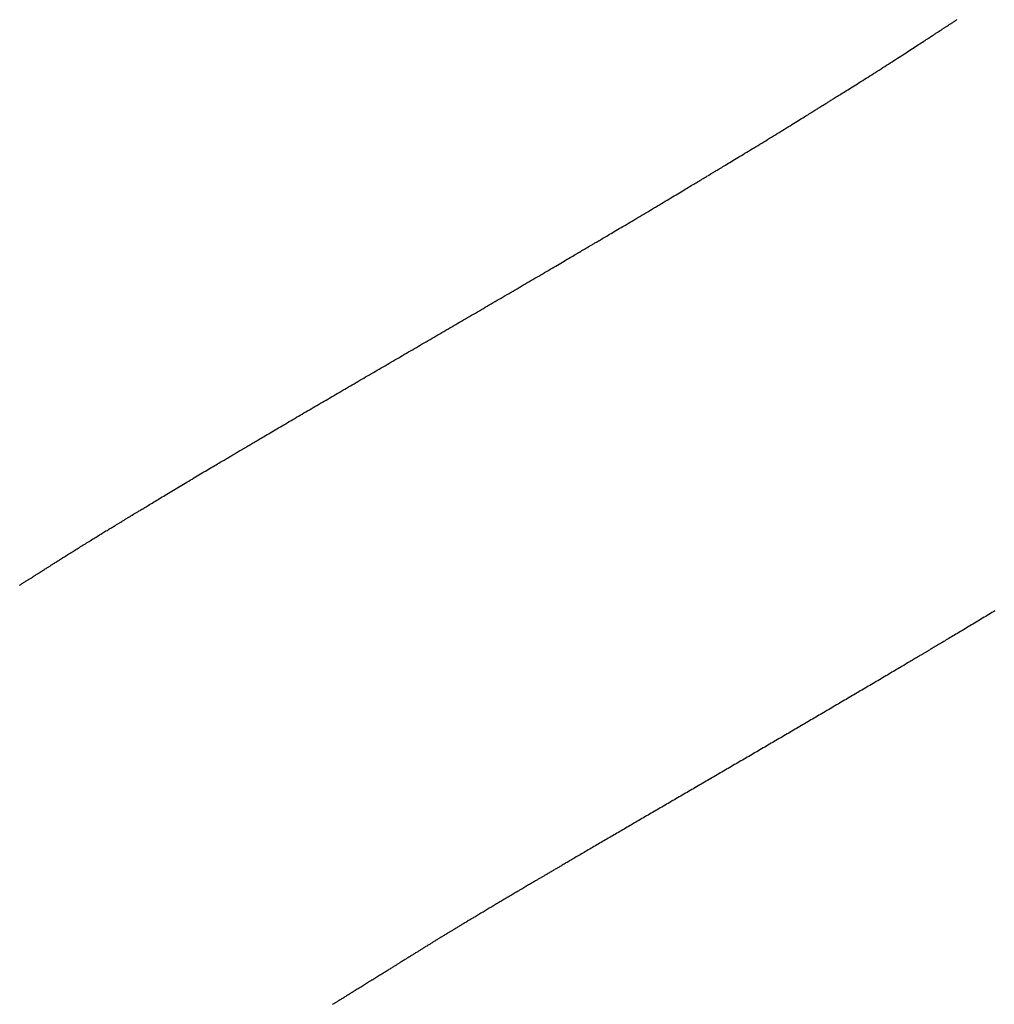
# Model space of a CAD drawing. Header units: millimetres. Extents: x -4577 to 1032787, y -66234 to 201209.
# Tile 96 of 256: x 3763.53 to 3765.22, y -8939.92 to -8938.22. Entities that reach past the tile are written whole.
import ezdxf

# ---------------------------------------------------------------- set-up
doc = ezdxf.new("R2010")
doc.units = ezdxf.units.MM
doc.linetypes.add('510_5_2OG_ELT_1004$0$11-07-22_DS_2OG$0$AUSGEZOGEN', pattern=[0])
doc.layers.add('510_5_2OG_ELT_1004$0$11-07-22_DS_2OG$0$EBENE_1', color=8, linetype='510_5_2OG_ELT_1004$0$11-07-22_DS_2OG$0$AUSGEZOGEN')

# ---------------------------------------------------------------- blocks, each defined once
blk = doc.blocks.new('510_5_2OG_ELT_1004')
at = {"layer": '510_5_2OG_ELT_1004$0$11-07-22_DS_2OG$0$EBENE_1'}
for points in [[(3763.532, -8939.1461), (3763.5333, -8939.1453), (3763.5345, -8939.1445), (3763.5357, -8939.1438), (3763.5369, -8939.143), (3763.5381, -8939.1422), (3763.5393, -8939.1415), (3763.5404, -8939.1408), (3763.5416, -8939.14), (3763.5427, -8939.1393), (3763.5438, -8939.1386), (3763.5449, -8939.1379), (3763.546, -8939.1372), (3763.547, -8939.1366), (3763.548, -8939.1359), (3763.549, -8939.1353), (3763.55, -8939.1347), (3763.551, -8939.1341), (3763.5519, -8939.1335), (3763.5528, -8939.1329), (3763.5545, -8939.1319), (3763.556, -8939.1309), (3763.5575, -8939.1299), (3763.5589, -8939.1291), (3763.5601, -8939.1283), (3763.5613, -8939.1275), (3763.5624, -8939.1268), (3763.5635, -8939.1262), (3763.5645, -8939.1255), (3763.5654, -8939.1249), (3763.5663, -8939.1244), (3763.5679, -8939.1233), (3763.5695, -8939.1223), (3763.5719, -8939.1208), (3763.5728, -8939.1202), (3763.5737, -8939.1197), (3763.5747, -8939.1191), (3763.5757, -8939.1184), (3763.5769, -8939.1177), (3763.5782, -8939.1168), (3763.5795, -8939.116), (3763.5819, -8939.1145), (3763.5828, -8939.1139), (3763.5837, -8939.1133), (3763.5846, -8939.1127), (3763.5857, -8939.1121), (3763.5867, -8939.1114), (3763.5878, -8939.1107), (3763.589, -8939.11), (3763.5902, -8939.1092), (3763.5914, -8939.1084), (3763.5928, -8939.1076), (3763.5941, -8939.1067), (3763.5956, -8939.1058), (3763.597, -8939.1049), (3763.5986, -8939.1039), (3763.6001, -8939.1029), (3763.6017, -8939.1019), (3763.6034, -8939.1009), (3763.6051, -8939.0998), (3763.6068, -8939.0987), (3763.6086, -8939.0976), (3763.6104, -8939.0965), (3763.6122, -8939.0953), (3763.6141, -8939.0941), (3763.6159, -8939.0929), (3763.6179, -8939.0917), (3763.6198, -8939.0905), (3763.6218, -8939.0893), (3763.6238, -8939.088), (3763.6258, -8939.0868), (3763.6278, -8939.0855), (3763.6298, -8939.0842), (3763.6319, -8939.0829), (3763.6339, -8939.0817), (3763.636, -8939.0804), (3763.6381, -8939.0791), (3763.6402, -8939.0778), (3763.6423, -8939.0765), (3763.6444, -8939.0752), (3763.6465, -8939.0739), (3763.6486, -8939.0726), (3763.6507, -8939.0713), (3763.6528, -8939.07), (3763.6548, -8939.0687), (3763.6569, -8939.0674), (3763.659, -8939.0662), (3763.661, -8939.0649), (3763.6631, -8939.0636), (3763.6651, -8939.0624), (3763.6671, -8939.0612), (3763.6691, -8939.06), (3763.671, -8939.0588), (3763.673, -8939.0576), (3763.6749, -8939.0564), (3763.6767, -8939.0553), (3763.6786, -8939.0541), (3763.6804, -8939.053), (3763.6822, -8939.0519), (3763.684, -8939.0509), (3763.6857, -8939.0498), (3763.6874, -8939.0488), (3763.689, -8939.0478), (3763.6906, -8939.0469), (3763.6921, -8939.0459), (3763.6936, -8939.045), (3763.6951, -8939.0441), (3763.6965, -8939.0433), (3763.6979, -8939.0425), (3763.6992, -8939.0417), (3763.7004, -8939.0409), (3763.7016, -8939.0402), (3763.7027, -8939.0395), (3763.7038, -8939.0388), (3763.7048, -8939.0382), (3763.7058, -8939.0376), (3763.7068, -8939.037), (3763.7077, -8939.0365), (3763.7094, -8939.0355), (3763.7109, -8939.0345), (3763.7123, -8939.0337), (3763.7136, -8939.0329), (3763.7148, -8939.0322), (3763.7159, -8939.0315), (3763.7169, -8939.0309), (3763.7178, -8939.0303), (3763.7187, -8939.0298), (3763.7196, -8939.0293), (3763.7205, -8939.0287), (3763.7213, -8939.0282), (3763.7222, -8939.0277), (3763.7232, -8939.0271), (3763.7242, -8939.0265), (3763.7253, -8939.0258), (3763.7265, -8939.0251), (3763.7278, -8939.0243), (3763.7301, -8939.0229), (3763.731, -8939.0224), (3763.7319, -8939.0218), (3763.7329, -8939.0212), (3763.7339, -8939.0206), (3763.735, -8939.0199), (3763.7361, -8939.0193), (3763.7373, -8939.0185), (3763.7386, -8939.0177), (3763.74, -8939.0169), (3763.7414, -8939.0161), (3763.7429, -8939.0152), (3763.7445, -8939.0142), (3763.7461, -8939.0132), (3763.7479, -8939.0121), (3763.7497, -8939.011), (3763.7516, -8939.0099), (3763.7536, -8939.0087), (3763.7556, -8939.0074), (3763.7577, -8939.0061), (3763.7599, -8939.0048), (3763.7622, -8939.0034), (3763.7645, -8939.002), (3763.7669, -8939.0006), (3763.7693, -8938.9991), (3763.7718, -8938.9976), (3763.7744, -8938.9961), (3763.777, -8938.9945), (3763.7796, -8938.9929), (3763.7823, -8938.9913), (3763.785, -8938.9897), (3763.7877, -8938.988), (3763.7905, -8938.9863), (3763.7934, -8938.9846), (3763.7962, -8938.9829), (3763.7991, -8938.9812), (3763.802, -8938.9794), (3763.8049, -8938.9777), (3763.8078, -8938.9759), (3763.8108, -8938.9741), (3763.8137, -8938.9724), (3763.8167, -8938.9706), (3763.8197, -8938.9688), (3763.8227, -8938.967), (3763.8257, -8938.9652), (3763.8286, -8938.9634), (3763.8316, -8938.9617), (3763.8346, -8938.9599), (3763.8375, -8938.9581), (3763.8405, -8938.9564), (3763.8434, -8938.9547), (3763.8463, -8938.9529), (3763.8492, -8938.9512), (3763.852, -8938.9495), (3763.8548, -8938.9479), (3763.8576, -8938.9462), (3763.8603, -8938.9446), (3763.863, -8938.943), (3763.8657, -8938.9414), (3763.8683, -8938.9399), (3763.8708, -8938.9384), (3763.8733, -8938.9369), (3763.8758, -8938.9354), (3763.8781, -8938.934), (3763.8805, -8938.9327), (3763.8827, -8938.9313), (3763.8849, -8938.9301), (3763.887, -8938.9288), (3763.889, -8938.9276), (3763.8909, -8938.9265), (3763.8928, -8938.9254), (3763.8946, -8938.9243), (3763.8963, -8938.9233), (3763.8978, -8938.9224), (3763.8993, -8938.9215), (3763.9007, -8938.9207), (3763.902, -8938.9199), (3763.9033, -8938.9192), (3763.9044, -8938.9185), (3763.9055, -8938.9179), (3763.9064, -8938.9173), (3763.9082, -8938.9163), (3763.9097, -8938.9154), (3763.9109, -8938.9147), (3763.9127, -8938.9136), (3763.9145, -8938.9125), (3763.9163, -8938.9115), (3763.9183, -8938.9103), (3763.9194, -8938.9097), (3763.9207, -8938.9089), (3763.9222, -8938.908), (3763.9231, -8938.9075), (3763.924, -8938.9069), (3763.9251, -8938.9063), (3763.9262, -8938.9057), (3763.9274, -8938.905), (3763.9287, -8938.9042), (3763.9301, -8938.9034), (3763.9315, -8938.9025), (3763.9331, -8938.9016), (3763.9348, -8938.9006), (3763.9366, -8938.8995), (3763.9385, -8938.8984), (3763.9404, -8938.8973), (3763.9425, -8938.896), (3763.9446, -8938.8948), (3763.9469, -8938.8935), (3763.9492, -8938.8921), (3763.9515, -8938.8907), (3763.954, -8938.8893), (3763.9565, -8938.8878), (3763.9591, -8938.8862), (3763.9618, -8938.8847), (3763.9645, -8938.8831), (3763.9672, -8938.8815), (3763.97, -8938.8798), (3763.9729, -8938.8781), (3763.9758, -8938.8764), (3763.9787, -8938.8747), (3763.9817, -8938.8729), (3763.9847, -8938.8711), (3763.9878, -8938.8693), (3763.9909, -8938.8675), (3763.994, -8938.8657), (3763.9971, -8938.8639), (3764.0002, -8938.862), (3764.0034, -8938.8602), (3764.0066, -8938.8583), (3764.0097, -8938.8565), (3764.0129, -8938.8546), (3764.0161, -8938.8527), (3764.0193, -8938.8509), (3764.0224, -8938.849), (3764.0256, -8938.8471), (3764.0288, -8938.8453), (3764.032, -8938.8434), (3764.0352, -8938.8416), (3764.0384, -8938.8397), (3764.0415, -8938.8378), (3764.0447, -8938.836), (3764.0479, -8938.8341), (3764.0511, -8938.8322), (3764.0543, -8938.8304), (3764.0575, -8938.8285), (3764.0607, -8938.8266), (3764.0639, -8938.8247), (3764.0672, -8938.8229), (3764.0704, -8938.821), (3764.0736, -8938.8191), (3764.0768, -8938.8172), (3764.0801, -8938.8153), (3764.0833, -8938.8134), (3764.0865, -8938.8116), (3764.0898, -8938.8097), (3764.093, -8938.8078), (3764.0963, -8938.8059), (3764.0996, -8938.804), (3764.1029, -8938.802), (3764.1061, -8938.8001), (3764.1094, -8938.7982), (3764.1127, -8938.7963), (3764.116, -8938.7944), (3764.1193, -8938.7924), (3764.1227, -8938.7905), (3764.126, -8938.7886), (3764.1293, -8938.7866), (3764.1326, -8938.7847), (3764.136, -8938.7827), (3764.1393, -8938.7808), (3764.1427, -8938.7788), (3764.146, -8938.7769), (3764.1494, -8938.7749), (3764.1528, -8938.773), (3764.1562, -8938.771), (3764.1595, -8938.769), (3764.1629, -8938.7671), (3764.1663, -8938.7651), (3764.1697, -8938.7631), (3764.1731, -8938.7611), (3764.1765, -8938.7592), (3764.1798, -8938.7572), (3764.1832, -8938.7552), (3764.1866, -8938.7532), (3764.19, -8938.7512), (3764.1934, -8938.7493), (3764.1968, -8938.7473), (3764.2002, -8938.7453), (3764.2037, -8938.7433), (3764.2071, -8938.7413), (3764.2105, -8938.7393), (3764.2139, -8938.7374), (3764.2173, -8938.7354), (3764.2207, -8938.7334), (3764.2241, -8938.7314), (3764.2275, -8938.7294), (3764.2309, -8938.7274), (3764.2343, -8938.7254), (3764.2377, -8938.7235), (3764.2411, -8938.7215), (3764.2445, -8938.7195), (3764.2479, -8938.7175), (3764.2513, -8938.7155), (3764.2547, -8938.7135), (3764.2581, -8938.7115), (3764.2616, -8938.7096), (3764.265, -8938.7076), (3764.2684, -8938.7056), (3764.2718, -8938.7036), (3764.2752, -8938.7016), (3764.2786, -8938.6996), (3764.282, -8938.6976), (3764.2854, -8938.6956), (3764.2889, -8938.6936), (3764.2923, -8938.6916), (3764.2957, -8938.6897), (3764.2991, -8938.6877), (3764.3025, -8938.6857), (3764.306, -8938.6837), (3764.3094, -8938.6817), (3764.3128, -8938.6797), (3764.3162, -8938.6777), (3764.3197, -8938.6757), (3764.3231, -8938.6737), (3764.3265, -8938.6717), (3764.3299, -8938.6697), (3764.3334, -8938.6677), (3764.3368, -8938.6657), (3764.3402, -8938.6637), (3764.3437, -8938.6617), (3764.3471, -8938.6597), (3764.3505, -8938.6577), (3764.354, -8938.6557), (3764.3574, -8938.6537), (3764.3609, -8938.6517), (3764.3643, -8938.6497), (3764.3677, -8938.6477), (3764.3712, -8938.6456), (3764.3746, -8938.6436), (3764.3781, -8938.6416), (3764.3815, -8938.6396), (3764.3849, -8938.6376), (3764.3884, -8938.6356), (3764.3918, -8938.6336), (3764.3953, -8938.6316), (3764.3987, -8938.6296), (3764.4021, -8938.6275), (3764.4056, -8938.6255), (3764.409, -8938.6235), (3764.4125, -8938.6215), (3764.4159, -8938.6195), (3764.4193, -8938.6175), (3764.4228, -8938.6155), (3764.4262, -8938.6135), (3764.4296, -8938.6114), (3764.433, -8938.6095), (3764.4364, -8938.6075), (3764.4398, -8938.6055), (3764.4431, -8938.6035), (3764.4464, -8938.6016), (3764.4497, -8938.5997), (3764.4529, -8938.5978), (3764.4561, -8938.5959), (3764.4592, -8938.5941), (3764.4623, -8938.5923), (3764.4653, -8938.5905), (3764.4683, -8938.5887), (3764.4712, -8938.587), (3764.4741, -8938.5853), (3764.4769, -8938.5837), (3764.4796, -8938.5821), (3764.4822, -8938.5805), (3764.4848, -8938.579), (3764.4872, -8938.5776), (3764.4896, -8938.5762), (3764.4919, -8938.5748), (3764.4941, -8938.5735), (3764.4962, -8938.5723), (3764.4982, -8938.5711), (3764.5001, -8938.57), (3764.5019, -8938.569), (3764.5035, -8938.568), (3764.5051, -8938.5671), (3764.5065, -8938.5662), (3764.5079, -8938.5654), (3764.5091, -8938.5647), (3764.5102, -8938.564), (3764.5113, -8938.5634), (3764.5123, -8938.5628), (3764.514, -8938.5619), (3764.5153, -8938.561), (3764.5164, -8938.5604), (3764.5187, -8938.559), (3764.5197, -8938.5585), (3764.5208, -8938.5578), (3764.5217, -8938.5573), (3764.5228, -8938.5566), (3764.525, -8938.5553), (3764.5259, -8938.5548), (3764.5269, -8938.5543), (3764.5279, -8938.5536), (3764.5291, -8938.553), (3764.5303, -8938.5522), (3764.5316, -8938.5514), (3764.5331, -8938.5506), (3764.5346, -8938.5497), (3764.5363, -8938.5487), (3764.5381, -8938.5477), (3764.5399, -8938.5465), (3764.5419, -8938.5454), (3764.544, -8938.5441), (3764.5462, -8938.5429), (3764.5485, -8938.5415), (3764.5509, -8938.5401), (3764.5534, -8938.5386), (3764.5559, -8938.5371), (3764.5585, -8938.5356), (3764.5612, -8938.534), (3764.564, -8938.5324), (3764.5669, -8938.5307), (3764.5698, -8938.529), (3764.5727, -8938.5272), (3764.5758, -8938.5254), (3764.5789, -8938.5236), (3764.582, -8938.5217), (3764.5852, -8938.5199), (3764.5884, -8938.518), (3764.5916, -8938.516), (3764.5949, -8938.5141), (3764.5982, -8938.5121), (3764.6016, -8938.5101), (3764.605, -8938.5081), (3764.6083, -8938.5061), (3764.6117, -8938.5041), (3764.6152, -8938.5021), (3764.6186, -8938.5), (3764.622, -8938.498), (3764.6254, -8938.496), (3764.6288, -8938.4939), (3764.6322, -8938.4919), (3764.6356, -8938.4899), (3764.639, -8938.4878), (3764.6424, -8938.4858), (3764.6457, -8938.4838), (3764.649, -8938.4819), (3764.6523, -8938.4799), (3764.6556, -8938.478), (3764.6588, -8938.476), (3764.6619, -8938.4741), (3764.6651, -8938.4723), (3764.6681, -8938.4704), (3764.6712, -8938.4686), (3764.6741, -8938.4668), (3764.677, -8938.4651), (3764.6799, -8938.4634), (3764.6826, -8938.4617), (3764.6853, -8938.4601), (3764.6879, -8938.4585), (3764.6905, -8938.457), (3764.693, -8938.4555), (3764.6953, -8938.4541), (3764.6976, -8938.4527), (3764.6998, -8938.4514), (3764.7019, -8938.4501), (3764.7039, -8938.4489), (3764.7058, -8938.4478), (3764.7075, -8938.4467), (3764.7092, -8938.4457), (3764.7107, -8938.4448), (3764.7122, -8938.4439), (3764.7135, -8938.4431), (3764.7148, -8938.4424), (3764.7159, -8938.4417), (3764.717, -8938.441), (3764.718, -8938.4404), (3764.7197, -8938.4394), (3764.7211, -8938.4386), (3764.7222, -8938.4379), (3764.7238, -8938.4369), (3764.7247, -8938.4364), (3764.7272, -8938.4349), (3764.7281, -8938.4344), (3764.7292, -8938.4337), (3764.7314, -8938.4324), (3764.7323, -8938.4318), (3764.7333, -8938.4312), (3764.7343, -8938.4306), (3764.7355, -8938.4299), (3764.7367, -8938.4292), (3764.738, -8938.4284), (3764.7395, -8938.4275), (3764.741, -8938.4266), (3764.7426, -8938.4256), (3764.7444, -8938.4246), (3764.7462, -8938.4234), (3764.7482, -8938.4223), (3764.7503, -8938.421), (3764.7524, -8938.4197), (3764.7547, -8938.4184), (3764.757, -8938.417), (3764.7594, -8938.4155), (3764.7619, -8938.414), (3764.7645, -8938.4124), (3764.7672, -8938.4108), (3764.7699, -8938.4092), (3764.7727, -8938.4075), (3764.7755, -8938.4058), (3764.7785, -8938.404), (3764.7814, -8938.4022), (3764.7844, -8938.4004), (3764.7875, -8938.3985), (3764.7906, -8938.3966), (3764.7938, -8938.3947), (3764.797, -8938.3928), (3764.8002, -8938.3908), (3764.8034, -8938.3889), (3764.8067, -8938.3869), (3764.81, -8938.3849), (3764.8133, -8938.3828), (3764.8167, -8938.3808), (3764.82, -8938.3788), (3764.8234, -8938.3767), (3764.8267, -8938.3747), (3764.83, -8938.3726), (3764.8334, -8938.3706), (3764.8367, -8938.3685), (3764.84, -8938.3665), (3764.8434, -8938.3645), (3764.8466, -8938.3624), (3764.8499, -8938.3604), (3764.8532, -8938.3584), (3764.8564, -8938.3564), (3764.8595, -8938.3545), (3764.8627, -8938.3525), (3764.8658, -8938.3506), (3764.8688, -8938.3487), (3764.8718, -8938.3469), (3764.8748, -8938.345), (3764.8777, -8938.3433), (3764.8805, -8938.3415), (3764.8833, -8938.3398), (3764.886, -8938.3381), (3764.8887, -8938.3364), (3764.8912, -8938.3349), (3764.8937, -8938.3333), (3764.8961, -8938.3318), (3764.8984, -8938.3304), (3764.9007, -8938.329), (3764.9028, -8938.3276), (3764.9049, -8938.3264), (3764.9068, -8938.3251), (3764.9087, -8938.324), (3764.9104, -8938.3229), (3764.9121, -8938.3219), (3764.9136, -8938.3209), (3764.915, -8938.3201), (3764.9163, -8938.3192), (3764.9176, -8938.3185), (3764.9187, -8938.3177), (3764.9198, -8938.3171), (3764.9207, -8938.3165), (3764.9225, -8938.3154), (3764.9239, -8938.3145), (3764.925, -8938.3138), (3764.9266, -8938.3128), (3764.9278, -8938.3121), (3764.9291, -8938.3113), (3764.9309, -8938.3102), (3764.9319, -8938.3095), (3764.9332, -8938.3088), (3764.9347, -8938.3078), (3764.9355, -8938.3073), (3764.9365, -8938.3067), (3764.9375, -8938.3061), (3764.9386, -8938.3054), (3764.9398, -8938.3046), (3764.9411, -8938.3038), (3764.9425, -8938.3029), (3764.944, -8938.302), (3764.9456, -8938.301), (3764.9473, -8938.3), (3764.9491, -8938.2989), (3764.951, -8938.2977), (3764.953, -8938.2964), (3764.9551, -8938.2951), (3764.9572, -8938.2938), (3764.9595, -8938.2924), (3764.9618, -8938.2909), (3764.9643, -8938.2894), (3764.9668, -8938.2878), (3764.9693, -8938.2862), (3764.972, -8938.2846), (3764.9746, -8938.2829), (3764.9774, -8938.2812), (3764.9802, -8938.2794), (3764.9831, -8938.2776), (3764.986, -8938.2758), (3764.9889, -8938.2739), (3764.9919, -8938.2721), (3764.995, -8938.2701), (3764.9981, -8938.2682), (3765.0012, -8938.2663), (3765.0043, -8938.2643), (3765.0074, -8938.2623), (3765.0106, -8938.2603), (3765.0138, -8938.2583), (3765.017, -8938.2562), (3765.0202, -8938.2542), (3765.0234, -8938.2521), (3765.0267, -8938.2501), (3765.0299, -8938.248), (3765.0331, -8938.246), (3765.0363, -8938.2439), (3765.0395, -8938.2419), (3765.0427, -8938.2399), (3765.0459, -8938.2378), (3765.049, -8938.2358), (3765.0521, -8938.2338), (3765.0552, -8938.2318), (3765.0583, -8938.2298), (3765.0613, -8938.2279), (3765.0643, -8938.2259), (3765.0673, -8938.224), (3765.0702, -8938.2221), (3765.0731, -8938.2202), (3765.076, -8938.2184), (3765.0787, -8938.2166), (3765.0815, -8938.2148), (3765.0842, -8938.2131), (3765.0868, -8938.2114), (3765.0893, -8938.2097), (3765.0918, -8938.2081), (3765.0942, -8938.2065), (3765.0966, -8938.205), (3765.0989, -8938.2035), (3765.1011, -8938.2021), (3765.1032, -8938.2007), (3765.1052, -8938.1994), (3765.1072, -8938.1981), (3765.109, -8938.1969), (3765.1108, -8938.1957), (3765.1125, -8938.1946), (3765.1141, -8938.1936), (3765.1156, -8938.1926), (3765.117, -8938.1917), (3765.1184, -8938.1908), (3765.1197, -8938.1899), (3765.1209, -8938.1892), (3765.122, -8938.1884), (3765.1231, -8938.1877), (3765.1241, -8938.187), (3765.1251, -8938.1864), (3765.126, -8938.1858), (3765.1277, -8938.1847), (3765.1291, -8938.1838), (3765.1304, -8938.1829), (3765.1316, -8938.1822), (3765.1327, -8938.1815), (3765.1337, -8938.1808), (3765.1346, -8938.1802), (3765.1355, -8938.1797), (3765.1363, -8938.1791), (3765.1372, -8938.1785), (3765.1381, -8938.1779), (3765.1391, -8938.1773), (3765.1401, -8938.1767), (3765.1412, -8938.1759), (3765.1423, -8938.1752), (3765.1436, -8938.1743), (3765.145, -8938.1734), (3765.1474, -8938.1719), (3765.1483, -8938.1713), (3765.1492, -8938.1707), (3765.1502, -8938.1701), (3765.1512, -8938.1694), (3765.1523, -8938.1687), (3765.1534, -8938.168), (3765.1546, -8938.1672), (3765.1558, -8938.1664), (3765.1571, -8938.1656), (3765.1584, -8938.1647)], [(3765.2243, -8939.1904), (3765.2217, -8939.1919), (3765.2191, -8939.1935), (3765.2165, -8939.1951), (3765.2138, -8939.1967), (3765.2111, -8939.1984), (3765.2084, -8939.2), (3765.2056, -8939.2017), (3765.2029, -8939.2033), (3765.2001, -8939.205), (3765.1973, -8939.2067), (3765.1945, -8939.2084), (3765.1917, -8939.21), (3765.1889, -8939.2117), (3765.1862, -8939.2134), (3765.1834, -8939.215), (3765.1806, -8939.2167), (3765.1778, -8939.2184), (3765.1751, -8939.22), (3765.1724, -8939.2216), (3765.1697, -8939.2233), (3765.167, -8939.2249), (3765.1643, -8939.2265), (3765.1617, -8939.228), (3765.1591, -8939.2296), (3765.1566, -8939.2311), (3765.1541, -8939.2326), (3765.1516, -8939.2341), (3765.1492, -8939.2355), (3765.1468, -8939.2369), (3765.1445, -8939.2383), (3765.1422, -8939.2397), (3765.14, -8939.241), (3765.1378, -8939.2423), (3765.1357, -8939.2435), (3765.1337, -8939.2447), (3765.1318, -8939.2459), (3765.1299, -8939.247), (3765.1281, -8939.2481), (3765.1264, -8939.2491), (3765.1248, -8939.25), (3765.1232, -8939.251), (3765.1218, -8939.2518), (3765.1204, -8939.2526), (3765.1191, -8939.2534), (3765.1179, -8939.2541), (3765.1168, -8939.2548), (3765.1158, -8939.2554), (3765.1149, -8939.2559), (3765.1132, -8939.2569), (3765.1118, -8939.2578), (3765.1106, -8939.2585), (3765.109, -8939.2595), (3765.1077, -8939.2602), (3765.1065, -8939.2609), (3765.1048, -8939.2619), (3765.1039, -8939.2625), (3765.1028, -8939.2631), (3765.1006, -8939.2644), (3765.0997, -8939.2649), (3765.0988, -8939.2655), (3765.0978, -8939.2661), (3765.0967, -8939.2667), (3765.0955, -8939.2674), (3765.0943, -8939.2682), (3765.0929, -8939.269), (3765.0915, -8939.2698), (3765.09, -8939.2707), (3765.0884, -8939.2717), (3765.0867, -8939.2727), (3765.0849, -8939.2738), (3765.0831, -8939.2749), (3765.0812, -8939.276), (3765.0792, -8939.2772), (3765.0771, -8939.2784), (3765.075, -8939.2796), (3765.0728, -8939.2809), (3765.0706, -8939.2823), (3765.0683, -8939.2836), (3765.066, -8939.285), (3765.0636, -8939.2864), (3765.0611, -8939.2879), (3765.0587, -8939.2894), (3765.0561, -8939.2909), (3765.0536, -8939.2924), (3765.051, -8939.2939), (3765.0484, -8939.2955), (3765.0457, -8939.297), (3765.0431, -8939.2986), (3765.0404, -8939.3002), (3765.0377, -8939.3018), (3765.0349, -8939.3034), (3765.0322, -8939.305), (3765.0294, -8939.3067), (3765.0267, -8939.3083), (3765.0239, -8939.3099), (3765.0212, -8939.3116), (3765.0184, -8939.3132), (3765.0157, -8939.3148), (3765.0129, -8939.3165), (3765.0101, -8939.3181), (3765.0074, -8939.3197), (3765.0046, -8939.3213), (3765.0019, -8939.323), (3764.9991, -8939.3246), (3764.9963, -8939.3262), (3764.9936, -8939.3278), (3764.9908, -8939.3295), (3764.9881, -8939.3311), (3764.9853, -8939.3327), (3764.9825, -8939.3343), (3764.9798, -8939.336), (3764.977, -8939.3376), (3764.9743, -8939.3392), (3764.9715, -8939.3408), (3764.9687, -8939.3425), (3764.966, -8939.3441), (3764.9632, -8939.3457), (3764.9604, -8939.3473), (3764.9577, -8939.349), (3764.9549, -8939.3506), (3764.9522, -8939.3522), (3764.9494, -8939.3538), (3764.9466, -8939.3555), (3764.9439, -8939.3571), (3764.9411, -8939.3587), (3764.9384, -8939.3603), (3764.9356, -8939.362), (3764.9328, -8939.3636), (3764.9301, -8939.3652), (3764.9273, -8939.3668), (3764.9245, -8939.3685), (3764.9218, -8939.3701), (3764.919, -8939.3717), (3764.9163, -8939.3733), (3764.9135, -8939.3749), (3764.9107, -8939.3766), (3764.908, -8939.3782), (3764.9052, -8939.3798), (3764.9024, -8939.3814), (3764.8997, -8939.3831), (3764.8969, -8939.3847), (3764.8942, -8939.3863), (3764.8914, -8939.3879), (3764.8886, -8939.3895), (3764.8859, -8939.3912), (3764.8831, -8939.3928), (3764.8803, -8939.3944), (3764.8776, -8939.396), (3764.8748, -8939.3976), (3764.872, -8939.3993), (3764.8693, -8939.4009), (3764.8665, -8939.4025), (3764.8638, -8939.4041), (3764.861, -8939.4057), (3764.8582, -8939.4074), (3764.8555, -8939.409), (3764.8527, -8939.4106), (3764.8499, -8939.4122), (3764.8472, -8939.4138), (3764.8444, -8939.4155), (3764.8416, -8939.4171), (3764.8389, -8939.4187), (3764.8361, -8939.4203), (3764.8333, -8939.4219), (3764.8306, -8939.4235), (3764.8278, -8939.4251), (3764.825, -8939.4268), (3764.8223, -8939.4284), (3764.8195, -8939.43), (3764.8167, -8939.4316), (3764.814, -8939.4332), (3764.8112, -8939.4348), (3764.8085, -8939.4364), (3764.8057, -8939.438), (3764.8029, -8939.4397), (3764.8002, -8939.4413), (3764.7974, -8939.4429), (3764.7946, -8939.4445), (3764.7919, -8939.4461), (3764.7891, -8939.4477), (3764.7864, -8939.4493), (3764.7836, -8939.4509), (3764.7808, -8939.4525), (3764.7781, -8939.4541), (3764.7753, -8939.4557), (3764.7726, -8939.4573), (3764.7698, -8939.459), (3764.7671, -8939.4606), (3764.7643, -8939.4622), (3764.7616, -8939.4638), (3764.7588, -8939.4654), (3764.7561, -8939.467), (3764.7533, -8939.4686), (3764.7506, -8939.4702), (3764.7478, -8939.4718), (3764.7451, -8939.4734), (3764.7423, -8939.475), (3764.7396, -8939.4766), (3764.7368, -8939.4782), (3764.7341, -8939.4798), (3764.7313, -8939.4814), (3764.7286, -8939.483), (3764.7259, -8939.4846), (3764.7231, -8939.4862), (3764.7204, -8939.4878), (3764.7176, -8939.4894), (3764.7149, -8939.491), (3764.7121, -8939.4926), (3764.7094, -8939.4942), (3764.7066, -8939.4958), (3764.7039, -8939.4974), (3764.7012, -8939.499), (3764.6984, -8939.5006), (3764.6957, -8939.5022), (3764.6929, -8939.5038), (3764.6902, -8939.5054), (3764.6874, -8939.507), (3764.6847, -8939.5086), (3764.682, -8939.5102), (3764.6792, -8939.5118), (3764.6765, -8939.5134), (3764.6738, -8939.5149), (3764.671, -8939.5165), (3764.6683, -8939.5181), (3764.6656, -8939.5197), (3764.6628, -8939.5213), (3764.6601, -8939.5229), (3764.6574, -8939.5245), (3764.6547, -8939.5261), (3764.652, -8939.5277), (3764.6492, -8939.5292), (3764.6465, -8939.5308), (3764.6438, -8939.5324), (3764.6412, -8939.5339), (3764.6385, -8939.5355), (3764.6358, -8939.5371), (3764.6331, -8939.5386), (3764.6304, -8939.5402), (3764.6278, -8939.5417), (3764.6251, -8939.5433), (3764.6225, -8939.5448), (3764.6198, -8939.5464), (3764.6172, -8939.5479), (3764.6146, -8939.5494), (3764.6119, -8939.551), (3764.6093, -8939.5525), (3764.6067, -8939.554), (3764.6041, -8939.5555), (3764.6015, -8939.557), (3764.599, -8939.5585), (3764.5964, -8939.56), (3764.5938, -8939.5615), (3764.5913, -8939.563), (3764.5887, -8939.5645), (3764.5862, -8939.566), (3764.5836, -8939.5675), (3764.5811, -8939.569), (3764.5786, -8939.5704), (3764.576, -8939.5719), (3764.5735, -8939.5734), (3764.571, -8939.5748), (3764.5685, -8939.5763), (3764.566, -8939.5778), (3764.5635, -8939.5792), (3764.561, -8939.5807), (3764.5585, -8939.5821), (3764.556, -8939.5836), (3764.5535, -8939.5851), (3764.551, -8939.5865), (3764.5485, -8939.588), (3764.546, -8939.5894), (3764.5435, -8939.5909), (3764.5411, -8939.5923), (3764.5386, -8939.5938), (3764.5361, -8939.5952), (3764.5336, -8939.5967), (3764.5311, -8939.5981), (3764.5286, -8939.5996), (3764.5262, -8939.601), (3764.5237, -8939.6025), (3764.5213, -8939.6039), (3764.5188, -8939.6053), (3764.5164, -8939.6067), (3764.514, -8939.6081), (3764.5117, -8939.6095), (3764.5093, -8939.6109), (3764.507, -8939.6123), (3764.5047, -8939.6136), (3764.5024, -8939.6149), (3764.5002, -8939.6163), (3764.498, -8939.6175), (3764.4958, -8939.6188), (3764.4937, -8939.62), (3764.4916, -8939.6213), (3764.4896, -8939.6224), (3764.4876, -8939.6236), (3764.4857, -8939.6247), (3764.4838, -8939.6258), (3764.482, -8939.6269), (3764.4802, -8939.6279), (3764.4785, -8939.6289), (3764.4769, -8939.6299), (3764.4753, -8939.6308), (3764.4738, -8939.6317), (3764.4724, -8939.6326), (3764.471, -8939.6334), (3764.4697, -8939.6341), (3764.4685, -8939.6349), (3764.4673, -8939.6355), (3764.4662, -8939.6362), (3764.4651, -8939.6368), (3764.4642, -8939.6374), (3764.4632, -8939.6379), (3764.4615, -8939.6389), (3764.46, -8939.6398), (3764.4586, -8939.6406), (3764.4574, -8939.6413), (3764.4564, -8939.6419), (3764.4546, -8939.643), (3764.4531, -8939.6439), (3764.4518, -8939.6447), (3764.4504, -8939.6454), (3764.449, -8939.6463), (3764.4473, -8939.6472), (3764.4464, -8939.6478), (3764.4454, -8939.6484), (3764.4442, -8939.6491), (3764.443, -8939.6498), (3764.4416, -8939.6506), (3764.4392, -8939.652), (3764.4383, -8939.6525), (3764.4374, -8939.6531), (3764.4365, -8939.6536), (3764.4355, -8939.6542), (3764.4344, -8939.6548), (3764.4333, -8939.6555), (3764.4322, -8939.6561), (3764.431, -8939.6569), (3764.4297, -8939.6576), (3764.4284, -8939.6583), (3764.4271, -8939.6591), (3764.4258, -8939.6599), (3764.4243, -8939.6607), (3764.4229, -8939.6616), (3764.4214, -8939.6624), (3764.4199, -8939.6633), (3764.4184, -8939.6642), (3764.4168, -8939.6652), (3764.4152, -8939.6661), (3764.4136, -8939.6671), (3764.4119, -8939.668), (3764.4103, -8939.669), (3764.4086, -8939.67), (3764.4069, -8939.671), (3764.4051, -8939.672), (3764.4034, -8939.6731), (3764.4016, -8939.6741), (3764.3998, -8939.6752), (3764.3981, -8939.6762), (3764.3963, -8939.6773), (3764.3945, -8939.6783), (3764.3926, -8939.6794), (3764.3908, -8939.6805), (3764.389, -8939.6816), (3764.3872, -8939.6826), (3764.3854, -8939.6837), (3764.3835, -8939.6848), (3764.3817, -8939.6859), (3764.3799, -8939.687), (3764.3781, -8939.688), (3764.3763, -8939.6891), (3764.3744, -8939.6902), (3764.3726, -8939.6913), (3764.3708, -8939.6924), (3764.369, -8939.6935), (3764.3672, -8939.6945), (3764.3654, -8939.6956), (3764.3635, -8939.6967), (3764.3617, -8939.6978), (3764.3599, -8939.6989), (3764.3581, -8939.7), (3764.3563, -8939.701), (3764.3545, -8939.7021), (3764.3526, -8939.7032), (3764.3508, -8939.7043), (3764.349, -8939.7054), (3764.3472, -8939.7065), (3764.3454, -8939.7076), (3764.3436, -8939.7086), (3764.3417, -8939.7097), (3764.3399, -8939.7108), (3764.3381, -8939.7119), (3764.3363, -8939.713), (3764.3345, -8939.7141), (3764.3327, -8939.7152), (3764.3308, -8939.7163), (3764.329, -8939.7173), (3764.3272, -8939.7184), (3764.3254, -8939.7195), (3764.3236, -8939.7206), (3764.3218, -8939.7217), (3764.32, -8939.7227), (3764.3183, -8939.7238), (3764.3165, -8939.7249), (3764.3147, -8939.7259), (3764.313, -8939.7269), (3764.3113, -8939.728), (3764.3096, -8939.729), (3764.3079, -8939.73), (3764.3062, -8939.731), (3764.3045, -8939.732), (3764.3029, -8939.733), (3764.3013, -8939.734), (3764.2997, -8939.7349), (3764.2982, -8939.7358), (3764.2966, -8939.7368), (3764.2951, -8939.7377), (3764.2937, -8939.7385), (3764.2922, -8939.7394), (3764.2908, -8939.7402), (3764.2894, -8939.7411), (3764.2881, -8939.7419), (3764.2868, -8939.7427), (3764.2855, -8939.7434), (3764.2843, -8939.7442), (3764.2831, -8939.7449), (3764.282, -8939.7456), (3764.2809, -8939.7462), (3764.2798, -8939.7469), (3764.2788, -8939.7475), (3764.2778, -8939.7481), (3764.2768, -8939.7487), (3764.2759, -8939.7493), (3764.2749, -8939.7498), (3764.2732, -8939.7509), (3764.2716, -8939.7518), (3764.2701, -8939.7528), (3764.2686, -8939.7537), (3764.2672, -8939.7545), (3764.2659, -8939.7553), (3764.2646, -8939.7561), (3764.2634, -8939.7568), (3764.2622, -8939.7576), (3764.261, -8939.7583), (3764.2598, -8939.759), (3764.2586, -8939.7598), (3764.2574, -8939.7605), (3764.2562, -8939.7612), (3764.2551, -8939.7619), (3764.2539, -8939.7627), (3764.2527, -8939.7634), (3764.2515, -8939.7641), (3764.2503, -8939.7649), (3764.2491, -8939.7656), (3764.2479, -8939.7663), (3764.2468, -8939.767), (3764.2456, -8939.7678), (3764.2444, -8939.7685), (3764.2432, -8939.7692), (3764.242, -8939.77), (3764.2408, -8939.7707), (3764.2397, -8939.7714), (3764.2385, -8939.7722), (3764.2373, -8939.7729), (3764.2361, -8939.7736), (3764.2349, -8939.7744), (3764.2337, -8939.7751), (3764.2326, -8939.7758), (3764.2314, -8939.7766), (3764.2302, -8939.7773), (3764.229, -8939.7781), (3764.2278, -8939.7788), (3764.2266, -8939.7796), (3764.2254, -8939.7803), (3764.2242, -8939.781), (3764.223, -8939.7818), (3764.2218, -8939.7825), (3764.2206, -8939.7833), (3764.2194, -8939.784), (3764.2182, -8939.7848), (3764.217, -8939.7856), (3764.2158, -8939.7863), (3764.2146, -8939.7871), (3764.2133, -8939.7878), (3764.2121, -8939.7886), (3764.2109, -8939.7893), (3764.2097, -8939.7901), (3764.2085, -8939.7909), (3764.2073, -8939.7916), (3764.206, -8939.7924), (3764.2048, -8939.7931), (3764.2036, -8939.7939), (3764.2023, -8939.7947), (3764.201, -8939.7955), (3764.1997, -8939.7964), (3764.1983, -8939.7972), (3764.1968, -8939.7982), (3764.1952, -8939.7991), (3764.1936, -8939.8002), (3764.1927, -8939.8007), (3764.1918, -8939.8012), (3764.1909, -8939.8018), (3764.19, -8939.8024), (3764.189, -8939.803), (3764.188, -8939.8036), (3764.1869, -8939.8043), (3764.1859, -8939.805), (3764.1847, -8939.8057), (3764.1836, -8939.8064), (3764.1824, -8939.8071), (3764.1812, -8939.8079), (3764.1799, -8939.8087), (3764.1786, -8939.8095), (3764.1773, -8939.8103), (3764.1759, -8939.8112), (3764.1745, -8939.812), (3764.1731, -8939.8129), (3764.1716, -8939.8139), (3764.1701, -8939.8148), (3764.1686, -8939.8157), (3764.167, -8939.8167), (3764.1654, -8939.8177), (3764.1638, -8939.8187), (3764.1622, -8939.8197), (3764.1605, -8939.8207), (3764.1589, -8939.8218), (3764.1572, -8939.8228), (3764.1555, -8939.8239), (3764.1538, -8939.825), (3764.152, -8939.826), (3764.1503, -8939.8271), (3764.1485, -8939.8282), (3764.1468, -8939.8293), (3764.145, -8939.8304), (3764.1432, -8939.8315), (3764.1414, -8939.8326), (3764.1396, -8939.8338), (3764.1378, -8939.8349), (3764.136, -8939.836), (3764.1342, -8939.8371), (3764.1324, -8939.8383), (3764.1306, -8939.8394), (3764.1288, -8939.8405), (3764.1269, -8939.8416), (3764.1252, -8939.8427), (3764.1234, -8939.8438), (3764.1216, -8939.8449), (3764.1198, -8939.846), (3764.118, -8939.8471), (3764.1163, -8939.8482), (3764.1145, -8939.8493), (3764.1128, -8939.8503), (3764.1111, -8939.8514), (3764.1094, -8939.8525), (3764.1077, -8939.8535), (3764.1061, -8939.8545), (3764.1045, -8939.8555), (3764.1028, -8939.8565), (3764.1012, -8939.8575), (3764.0997, -8939.8585), (3764.0981, -8939.8594), (3764.0966, -8939.8604), (3764.0951, -8939.8613), (3764.0937, -8939.8622), (3764.0923, -8939.863), (3764.0909, -8939.8639), (3764.0895, -8939.8647), (3764.0882, -8939.8656), (3764.0869, -8939.8664), (3764.0856, -8939.8671), (3764.0844, -8939.8679), (3764.0833, -8939.8686), (3764.0821, -8939.8693), (3764.081, -8939.87), (3764.0799, -8939.8706), (3764.0789, -8939.8713), (3764.0779, -8939.8719), (3764.0769, -8939.8725), (3764.076, -8939.8731), (3764.0751, -8939.8737)]]:
    blk.add_lwpolyline(points, dxfattribs=at)

msp = doc.modelspace()

# ---------------------------------------------------------------- block references
msp.add_blockref('510_5_2OG_ELT_1004', (0, -0.0503))

doc.saveas('drawing.dxf')
